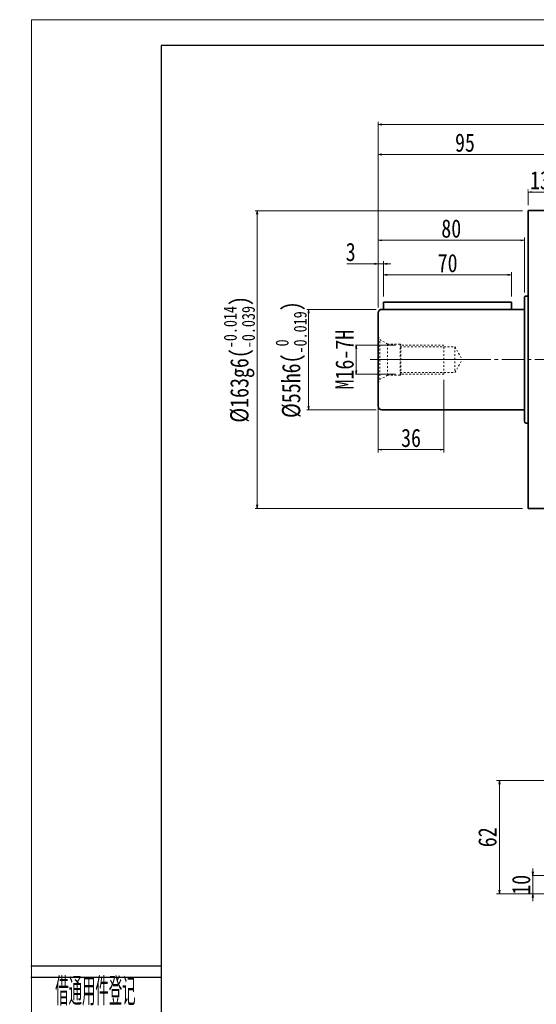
# Model space of a CAD drawing. Header units: millimetres. Extents: x -22 to 1187, y -4 to 839.
# Tile 2 of 8: x -22 to 261, y 300 to 839. Entities that reach past the tile are written whole.
import ezdxf
from ezdxf.enums import TextEntityAlignment as Align

# ---------------------------------------------------------------- set-up
doc = ezdxf.new("R2010")
doc.units = ezdxf.units.MM
doc.linetypes.add('点画线', pattern=[18, 12, -2, 2, -2])
doc.linetypes.add('虚线', pattern=[2, 1, -1])
doc.layers.add('2细线层', color=4, linetype='Continuous')
doc.layers.add('6文字层', color=3, linetype='Continuous')
for name, color, linetype, lineweight in [('中心线层', 1, '点画线', 18), ('图框_外框线', 7, 'Continuous', 18), ('尺寸线层', 3, 'Continuous', 18), ('粗实线层', 7, 'Continuous', 35)]:
    doc.layers.add(name, color=color, linetype=linetype, lineweight=lineweight)
doc.styles.add('PC_TEXTSTYLE', font='ISOCP.SHX', dxfattribs={"width": 0.707, "bigfont": 'GBCBIG.SHX'})
doc.styles.add('宋体', font='SimSun.ttf', dxfattribs={"width": 0.8})
doc.dimstyles.new('A水平标注$0', dxfattribs={"dimtxt": 3.5, "dimasz": 2, "dimexe": 1.5, "dimexo": 3, "dimgap": 1.1, "dimtad": 1, "dimtoh": 1, "dimdec": 4, "dimdsep": 46, "dimtxsty": '宋体', "dimblk": 'OPEN', "dimcen": 3, "dimclrd": 3, "dimclre": 3, "dimclrt": 6, "dimadec": 0, "dimazin": 0, "dimtm": 1e-09, "dimtfac": 1, "dimtdec": 4, "dimtix": 1, "dimtmove": 0, "dimatfit": 3, "dimldrblk": 'OPEN', "dimfxl": 0, "dimlwd": 13, "dimlwe": 13, "dimarcsym": 0})
doc.dimstyles.new('D直径标注φ25', dxfattribs={"dimtxt": 3.5, "dimasz": 2, "dimexe": 1, "dimexo": 3, "dimtad": 1, "dimtoh": 1, "dimdec": 1, "dimdsep": 46, "dimtxsty": '宋体', "dimblk": 'OPEN', "dimcen": 3, "dimclrd": 3, "dimclre": 3, "dimclrt": 130, "dimadec": 0, "dimazin": 0, "dimtm": 1e-09, "dimtfac": 1, "dimtdec": 1, "dimtmove": 0, "dimatfit": 0, "dimldrblk": 'OPEN', "dimfxl": 0, "dimlwd": 13, "dimlwe": 13, "dimarcsym": 0})
doc.dimstyles.new('螺孔(M8-7H)', dxfattribs={"dimtxt": 3.5, "dimasz": 2, "dimexe": 1.25, "dimexo": 3, "dimtad": 1, "dimtoh": 1, "dimdec": 4, "dimdsep": 46, "dimtxsty": '宋体', "dimblk": 'OPEN', "dimcen": 3, "dimclrd": 3, "dimclre": 3, "dimclrt": 2, "dimadec": 0, "dimazin": 0, "dimtm": 1e-09, "dimtfac": 1, "dimtdec": 4, "dimtmove": 0, "dimatfit": 3, "dimldrblk": 'OPEN', "dimfxl": 0, "dimlwd": 9, "dimlwe": 9, "dimarcsym": 0})

# ---------------------------------------------------------------- blocks, each defined once
blk = doc.blocks.new('_Open')
at = {"color": 0, "linetype": 'ByBlock', "lineweight": -2}
for p, q in [((-1, 0.17), (0, 0)), ((-1, -0.17), (0, 0)), ((0, 0), (-1, 0))]:
    blk.add_line(p, q, dxfattribs=at)
blk = doc.blocks.new('*D10')
at = {"layer": 'Defpoints', "color": 0, "transparency": 16777216}
for p in [(174.01, 781.36), (174.01, 678.19), (506.01, 678.19)]:
    blk.add_point(p, dxfattribs=at)
at = {"layer": '尺寸线层', "color": 3, "lineweight": 13, "transparency": 16777216}
for p, q in [((174.01, 681.19), (174.01, 782.86)), ((504.01, 781.36), (176.01, 781.36)), ((506.01, 681.19), (506.01, 782.86))]:
    blk.add_line(p, q, dxfattribs=at)
at = {"layer": '尺寸线层', "color": 3, "lineweight": 13, "transparency": 16777216, "xscale": 2, "yscale": 2, "zscale": 2, "rotation": 180}
blk.add_blockref('_Open', (174.01, 781.36), dxfattribs=at)
at = {"layer": '尺寸线层', "color": 3, "lineweight": 13, "transparency": 16777216, "xscale": 2, "yscale": 2, "zscale": 2}
blk.add_blockref('_Open', (506.01, 781.36), dxfattribs=at)
at = {"layer": '尺寸线层', "color": 6, "transparency": 16777216, "insert": (340.01, 787.74), "char_height": 10, "attachment_point": 5, "style": '宋体', "bg_fill": 3, "box_fill_scale": 1.1, "bg_fill_color": 257, "bg_fill_transparency": 0}
blk.add_mtext('332', dxfattribs=at)
blk = doc.blocks.new('*D11')
at = {"layer": 'Defpoints', "color": 0, "transparency": 16777216}
for p in [(256.01, 734.19), (269.01, 736.69)]:
    blk.add_point(p, dxfattribs=at)
at = {"layer": '尺寸线层', "color": 3, "lineweight": 13, "transparency": 16777216}
for p, q in [((256.01, 737.19), (256.01, 745.88)), ((267.01, 744.38), (258.01, 744.38)), ((269.01, 739.69), (269.01, 745.88))]:
    blk.add_line(p, q, dxfattribs=at)
at = {"layer": '尺寸线层', "color": 3, "lineweight": 13, "transparency": 16777216, "xscale": 2, "yscale": 2, "zscale": 2, "rotation": 180}
blk.add_blockref('_Open', (256.01, 744.38), dxfattribs=at)
at = {"layer": '尺寸线层', "color": 3, "lineweight": 13, "transparency": 16777216, "xscale": 2, "yscale": 2, "zscale": 2}
blk.add_blockref('_Open', (269.01, 744.38), dxfattribs=at)
at = {"layer": '尺寸线层', "color": 6, "transparency": 16777216, "insert": (262.51, 750.76), "char_height": 10, "attachment_point": 5, "style": '宋体', "bg_fill": 3, "box_fill_scale": 1.1, "bg_fill_color": 257, "bg_fill_transparency": 0}
blk.add_mtext('13', dxfattribs=at)
at = {"layer": 'Defpoints', "color": 0, "transparency": 16777216}
blk.add_point((256.01, 744.38), dxfattribs=at)
blk = doc.blocks.new('*D12')
at = {"layer": 'Defpoints', "color": 0, "transparency": 16777216}
for p in [(174.01, 764.97), (269.01, 736.69), (174.01, 678.19)]:
    blk.add_point(p, dxfattribs=at)
at = {"layer": '尺寸线层', "color": 3, "lineweight": 13, "transparency": 16777216}
for p, q in [((174.01, 681.19), (174.01, 766.47)), ((267.01, 764.97), (176.01, 764.97)), ((269.01, 739.69), (269.01, 766.47))]:
    blk.add_line(p, q, dxfattribs=at)
at = {"layer": '尺寸线层', "color": 3, "lineweight": 13, "transparency": 16777216, "xscale": 2, "yscale": 2, "zscale": 2, "rotation": 180}
blk.add_blockref('_Open', (174.01, 764.97), dxfattribs=at)
at = {"layer": '尺寸线层', "color": 3, "lineweight": 13, "transparency": 16777216, "xscale": 2, "yscale": 2, "zscale": 2}
blk.add_blockref('_Open', (269.01, 764.97), dxfattribs=at)
at = {"layer": '尺寸线层', "color": 6, "transparency": 16777216, "insert": (221.51, 771.36), "char_height": 10, "attachment_point": 5, "style": '宋体', "bg_fill": 3, "box_fill_scale": 1.1, "bg_fill_color": 257, "bg_fill_transparency": 0}
blk.add_mtext('95', dxfattribs=at)
blk = doc.blocks.new('*D17')
at = {"layer": 'Defpoints', "color": 0, "transparency": 16777216}
for p in [(107.85, 734.19), (256.01, 734.19), (256.01, 571.19)]:
    blk.add_point(p, dxfattribs=at)
at = {"layer": '尺寸线层', "color": 3, "lineweight": 13, "transparency": 16777216}
for p, q in [((253.01, 734.19), (106.85, 734.19)), ((107.85, 573.19), (107.85, 732.19)), ((253.01, 571.19), (106.85, 571.19))]:
    blk.add_line(p, q, dxfattribs=at)
at = {"layer": '尺寸线层', "color": 3, "lineweight": 13, "transparency": 16777216, "xscale": 2, "yscale": 2, "zscale": 2}
for p, rotation in [((107.85, 734.19), 90), ((107.85, 571.19), 270)]:
    blk.add_blockref('_Open', p, dxfattribs=dict(at, rotation=rotation))
at = {"layer": '尺寸线层', "color": 130, "transparency": 16777216, "insert": (98.1, 652.85), "char_height": 10, "attachment_point": 5, "rotation": 90, "style": '宋体', "bg_fill": 3, "box_fill_scale": 1.1, "bg_fill_color": 257, "bg_fill_transparency": 0}
blk.add_mtext('\\A1;%%C163g6({\\H0.707107x;\\S-0.014^ -0.039;})', dxfattribs=at)
blk = doc.blocks.new('*D21')
at = {"layer": 'Defpoints', "color": 0, "transparency": 16777216}
for p in [(186.51, 660.69), (186.51, 644.69)]:
    blk.add_point(p, dxfattribs=at)
at = {"layer": '尺寸线层', "color": 3, "lineweight": 9, "transparency": 16777216}
for p, q in [((183.51, 660.69), (160.82, 660.69)), ((162.07, 658.69), (162.07, 646.69)), ((183.51, 644.69), (160.82, 644.69))]:
    blk.add_line(p, q, dxfattribs=at)
at = {"layer": '尺寸线层', "color": 3, "lineweight": 9, "transparency": 16777216, "xscale": 2, "yscale": 2, "zscale": 2}
for p, rotation in [((162.07, 660.69), 90), ((162.07, 644.69), 270)]:
    blk.add_blockref('_Open', p, dxfattribs=dict(at, rotation=rotation))
at = {"layer": '尺寸线层', "color": 2, "transparency": 16777216, "insert": (155.69, 652.69), "char_height": 10, "attachment_point": 5, "rotation": 90, "style": '宋体', "bg_fill": 3, "box_fill_scale": 1.1, "bg_fill_color": 257, "bg_fill_transparency": 0}
blk.add_mtext('M16-7H', dxfattribs=at)
at = {"layer": 'Defpoints', "color": 0, "transparency": 16777216}
blk.add_point((162.07, 644.69), dxfattribs=at)
blk = doc.blocks.new('m16螺纹中心孔_1')
at = {"layer": '中心线层', "linetype": '点画线', "lineweight": 18}
blk.add_line((49.71, 0), (-4.25, 0), dxfattribs=at)
at = {"layer": '粗实线层', "color": 6, "linetype": '虚线', "lineweight": 18}
for p, q in [((0, -12.65), (0, 12.65)), ((0, 12.65), (0.99, 10.93)), ((5.2, 8.5), (0.99, 10.93)), ((0.99, -10.93), (0.99, 10.93)), ((12, 8.5), (5.2, 8.5)), ((5.2, -8.5), (5.2, 8.5)), ((12.5, 8), (12, 8.5)), ((12, -8.5), (12, 8.5)), ((12, 7), (42, 7)), ((36, 8), (12.5, 8)), ((12.5, -8), (12.5, 8)), ((36, -8), (36, 8)), ((42, 7), (46.04, 0)), ((42, 7), (42, -7)), ((42, -7), (46.04, 0)), ((5.2, -8.5), (0.99, -10.93)), ((12, -8.5), (5.2, -8.5)), ((12, -7), (42, -7)), ((12.5, -8), (12, -8.5)), ((36, -8), (12.5, -8)), ((0, -12.65), (0.99, -10.93))]:
    blk.add_line(p, q, dxfattribs=at)
blk = doc.blocks.new('*D22')
at = {"layer": 'Defpoints', "color": 0, "transparency": 16777216}
for p in [(210.01, 644.69), (174.01, 634.69), (210.01, 603.44)]:
    blk.add_point(p, dxfattribs=at)
at = {"layer": '尺寸线层', "color": 3, "lineweight": 13, "transparency": 16777216}
for p, q in [((210.01, 641.69), (210.01, 601.94)), ((174.01, 631.69), (174.01, 601.94)), ((176.01, 603.44), (208.01, 603.44))]:
    blk.add_line(p, q, dxfattribs=at)
at = {"layer": '尺寸线层', "color": 3, "lineweight": 13, "transparency": 16777216, "xscale": 2, "yscale": 2, "zscale": 2, "rotation": 180}
blk.add_blockref('_Open', (174.01, 603.44), dxfattribs=at)
at = {"layer": '尺寸线层', "color": 3, "lineweight": 13, "transparency": 16777216, "xscale": 2, "yscale": 2, "zscale": 2}
blk.add_blockref('_Open', (210.01, 603.44), dxfattribs=at)
at = {"layer": '尺寸线层', "color": 6, "transparency": 16777216, "insert": (192.01, 609.83), "char_height": 10, "attachment_point": 5, "style": '宋体', "bg_fill": 3, "box_fill_scale": 1.1, "bg_fill_color": 257, "bg_fill_transparency": 0}
blk.add_mtext('36', dxfattribs=at)
blk = doc.blocks.new('*D23')
at = {"layer": 'Defpoints', "color": 0, "transparency": 16777216}
for p in [(176.01, 680.19), (176.01, 625.19)]:
    blk.add_point(p, dxfattribs=at)
at = {"layer": '尺寸线层', "color": 3, "lineweight": 13, "transparency": 16777216}
for p, q in [((173.01, 680.19), (135.02, 680.19)), ((136.02, 627.19), (136.02, 678.19)), ((173.01, 625.19), (135.02, 625.19))]:
    blk.add_line(p, q, dxfattribs=at)
at = {"layer": '尺寸线层', "color": 3, "lineweight": 13, "transparency": 16777216, "xscale": 2, "yscale": 2, "zscale": 2}
for p, rotation in [((136.02, 680.19), 90), ((136.02, 625.19), 270)]:
    blk.add_blockref('_Open', p, dxfattribs=dict(at, rotation=rotation))
at = {"layer": '尺寸线层', "color": 130, "transparency": 16777216, "insert": (126.43, 652.69), "char_height": 10, "attachment_point": 5, "rotation": 90, "style": '宋体', "bg_fill": 3, "box_fill_scale": 1.1, "bg_fill_color": 257, "bg_fill_transparency": 0}
blk.add_mtext('\\A1;%%C55h6({\\H0.707107x;\\S 0^ -0.019;})', dxfattribs=at)
at = {"layer": 'Defpoints', "color": 0, "transparency": 16777216}
blk.add_point((136.02, 680.19), dxfattribs=at)
blk = doc.blocks.new('*D24')
at = {"layer": 'Defpoints', "color": 0, "transparency": 16777216}
for p in [(177.01, 705.15), (177.01, 684.19), (174.01, 678.19)]:
    blk.add_point(p, dxfattribs=at)
at = {"layer": '尺寸线层', "color": 3, "lineweight": 13, "transparency": 16777216}
for p, q in [((174.01, 681.19), (174.01, 706.65)), ((177.01, 687.19), (177.01, 706.65)), ((156.84, 705.15), (162.68, 705.15)), ((162.68, 705.15), (172.01, 705.15)), ((174.01, 705.15), (177.01, 705.15)), ((179.01, 705.15), (181.01, 705.15))]:
    blk.add_line(p, q, dxfattribs=at)
at = {"layer": '尺寸线层', "color": 3, "lineweight": 13, "transparency": 16777216, "xscale": 2, "yscale": 2, "zscale": 2}
blk.add_blockref('_Open', (174.01, 705.15), dxfattribs=at)
at = {"layer": '尺寸线层', "color": 3, "lineweight": 13, "transparency": 16777216, "xscale": 2, "yscale": 2, "zscale": 2, "rotation": 180}
blk.add_blockref('_Open', (177.01, 705.15), dxfattribs=at)
at = {"layer": '尺寸线层', "color": 6, "transparency": 16777216, "insert": (159.01, 711.54), "char_height": 10, "attachment_point": 5, "style": '宋体', "bg_fill": 3, "box_fill_scale": 1.1, "bg_fill_color": 257, "bg_fill_transparency": 0}
blk.add_mtext('3', dxfattribs=at)
blk = doc.blocks.new('*D25')
at = {"layer": 'Defpoints', "color": 0, "transparency": 16777216}
for p in [(247.01, 699.06), (177.01, 684.19), (247.01, 684.19)]:
    blk.add_point(p, dxfattribs=at)
at = {"layer": '尺寸线层', "color": 3, "lineweight": 13, "transparency": 16777216}
for p, q in [((177.01, 687.19), (177.01, 700.56)), ((247.01, 687.19), (247.01, 700.56)), ((179.01, 699.06), (245.01, 699.06))]:
    blk.add_line(p, q, dxfattribs=at)
at = {"layer": '尺寸线层', "color": 3, "lineweight": 13, "transparency": 16777216, "xscale": 2, "yscale": 2, "zscale": 2}
for p, rotation in [((177.01, 699.06), 179.9999999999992), ((247.01, 699.06), 359.9999999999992)]:
    blk.add_blockref('_Open', p, dxfattribs=dict(at, rotation=rotation))
at = {"layer": '尺寸线层', "color": 6, "transparency": 16777216, "insert": (212.01, 705.45), "char_height": 10, "attachment_point": 5, "style": '宋体', "bg_fill": 3, "box_fill_scale": 1.1, "bg_fill_color": 257, "bg_fill_transparency": 0}
blk.add_mtext('70', dxfattribs=at)
blk = doc.blocks.new('*D26')
at = {"layer": 'Defpoints', "color": 0, "transparency": 16777216}
for p in [(174.01, 717.97), (254.01, 686.44), (174.01, 678.19)]:
    blk.add_point(p, dxfattribs=at)
at = {"layer": '尺寸线层', "color": 3, "lineweight": 13, "transparency": 16777216}
for p, q in [((174.01, 681.19), (174.01, 719.47)), ((252.01, 717.97), (176.01, 717.97)), ((254.01, 689.44), (254.01, 719.47))]:
    blk.add_line(p, q, dxfattribs=at)
at = {"layer": '尺寸线层', "color": 3, "lineweight": 13, "transparency": 16777216, "xscale": 2, "yscale": 2, "zscale": 2, "rotation": 180}
blk.add_blockref('_Open', (174.01, 717.97), dxfattribs=at)
at = {"layer": '尺寸线层', "color": 3, "lineweight": 13, "transparency": 16777216, "xscale": 2, "yscale": 2, "zscale": 2}
blk.add_blockref('_Open', (254.01, 717.97), dxfattribs=at)
at = {"layer": '尺寸线层', "color": 6, "transparency": 16777216, "insert": (214.01, 724.36), "char_height": 10, "attachment_point": 5, "style": '宋体', "bg_fill": 3, "box_fill_scale": 1.1, "bg_fill_color": 257, "bg_fill_transparency": 0}
blk.add_mtext('80', dxfattribs=at)
blk = doc.blocks.new('*D50')
at = {"layer": 'Defpoints', "color": 0, "transparency": 16777216}
for p in [(285.01, 370.39), (275.51, 360.39)]:
    blk.add_point(p, dxfattribs=at)
at = {"layer": '尺寸线层', "color": 3, "lineweight": 13, "transparency": 16777216}
for p, q in [((258.66, 372.39), (258.66, 374.39)), ((282.01, 370.39), (257.16, 370.39)), ((258.66, 370.39), (258.66, 360.39)), ((272.51, 360.39), (257.16, 360.39)), ((258.66, 358.39), (258.66, 356.39))]:
    blk.add_line(p, q, dxfattribs=at)
at = {"layer": '尺寸线层', "color": 3, "lineweight": 13, "transparency": 16777216, "xscale": 2, "yscale": 2, "zscale": 2}
for p, rotation in [((258.66, 370.39), 270), ((258.66, 360.39), 90)]:
    blk.add_blockref('_Open', p, dxfattribs=dict(at, rotation=rotation))
at = {"layer": '尺寸线层', "color": 6, "transparency": 16777216, "insert": (252.27, 365.39), "char_height": 10, "attachment_point": 5, "rotation": 90, "style": '宋体', "bg_fill": 3, "box_fill_scale": 1.1, "bg_fill_color": 257, "bg_fill_transparency": 0}
blk.add_mtext('10', dxfattribs=at)
at = {"layer": 'Defpoints', "color": 0, "transparency": 16777216}
blk.add_point((258.66, 360.39), dxfattribs=at)
blk = doc.blocks.new('*D51')
at = {"layer": 'Defpoints', "color": 0, "transparency": 16777216}
for p in [(328.01, 422.39), (240.33, 360.39), (275.51, 360.39)]:
    blk.add_point(p, dxfattribs=at)
at = {"layer": '尺寸线层', "color": 3, "lineweight": 13, "transparency": 16777216}
for p, q in [((325.01, 422.39), (238.83, 422.39)), ((240.33, 420.39), (240.33, 362.39)), ((272.51, 360.39), (238.83, 360.39))]:
    blk.add_line(p, q, dxfattribs=at)
at = {"layer": '尺寸线层', "color": 3, "lineweight": 13, "transparency": 16777216, "xscale": 2, "yscale": 2, "zscale": 2}
for p, rotation in [((240.33, 422.39), 90), ((240.33, 360.39), 270)]:
    blk.add_blockref('_Open', p, dxfattribs=dict(at, rotation=rotation))
at = {"layer": '尺寸线层', "color": 6, "transparency": 16777216, "insert": (233.83, 391.39), "char_height": 10, "attachment_point": 5, "rotation": 90, "style": '宋体', "bg_fill": 3, "box_fill_scale": 1.1, "bg_fill_color": 256, "bg_fill_true_color": 13158600, "bg_fill_transparency": 0}
blk.add_mtext('62', dxfattribs=at)

msp = doc.modelspace()

# ---------------------------------------------------------------- linework, layer by layer
at = {"layer": '2细线层'}
for p, q in [((-15.89903, 321.03716), (55.45841, 321.03716)), ((-15.89903, 314.94126), (55.45841, 314.94126))]:
    msp.add_line(p, q, dxfattribs=at)
at = {"layer": '中心线层'}
msp.add_line((169.64321, 652.69203), (436.7786, 652.69203), dxfattribs=at)
at = {"layer": '粗实线层'}
for p, q in [((269.01112, 734.19203), (256.01112, 734.19203)), ((256.01112, 734.19203), (256.01112, 571.19203)), ((254.01112, 618.94203), (254.01112, 686.44203)), ((256.01112, 687.44203), (255.01112, 687.44203)), ((256.01112, 617.94203), (255.01112, 617.94203)), ((269.01112, 571.19203), (256.01112, 571.19203))]:
    msp.add_line(p, q, dxfattribs=at)
for centre, start, end in [((255.01112, 686.44203), 89.9999996, 180), ((255.01112, 618.94203), 180, 269.9999999)]:
    msp.add_arc(centre, 1, start, end, dxfattribs=at)

# ---------------------------------------------------------------- texts
at = {"layer": '6文字层', "color": 3, "style": 'PC_TEXTSTYLE', "width": 0.667}
msp.add_text('借通用件登记', height=15.239759, dxfattribs=at).set_placement((19.39274, 307.72549), align=Align.MIDDLE)

# ---------------------------------------------------------------- dimensions: what is measured, and where the dimension line sits
at = {"layer": '尺寸线层'}
dim = msp.add_linear_dim(base=(258.65871, 360.39203), p1=(285.01112, 370.39203), p2=(275.51112, 360.39203), angle=90, dimstyle='A水平标注$0', override={"dimtxt": 10, "dimgap": 1.5, "dimblk": 'Open', "dimtfill": 1, "dimtfillclr": 256}, dxfattribs=at)
dim.commit()
dim.dimension.update_dxf_attribs({"geometry": '*D50', "text_midpoint": (252.27044, 365.39203)})

# ---------------------------------------------------------------- next in the draw order: dimensions: what is measured, and where the dimension line sits
dim = msp.add_linear_dim(base=(174.01112, 781.3567), p1=(506.01112, 678.19203), p2=(174.01112, 678.19203), dimstyle='A水平标注$0', override={"dimtxt": 10, "dimgap": 1.5, "dimblk": 'Open', "dimtfill": 1, "dimtfillclr": 256}, dxfattribs=at)
dim.commit()
dim.dimension.update_dxf_attribs({"geometry": '*D10', "text_midpoint": (340.01112, 787.74497)})
dim = msp.add_linear_dim(base=(240.33365, 360.39203), p1=(328.01112, 422.39203), p2=(275.51112, 360.39203), angle=90, dimstyle='A水平标注$0', override={"dimtxt": 10, "dimgap": 1.5, "dimblk": 'Open', "dimtfill": 1, "dimtfillclr": 256}, dxfattribs=at)
dim.commit()
dim.dimension.update_dxf_attribs({"geometry": '*D51', "text_midpoint": (233.83365, 391.39203)})

# ---------------------------------------------------------------- next in the draw order: dimensions: what is measured, and where the dimension line sits
dim = msp.add_linear_dim(base=(256.01112, 744.37514), p1=(269.01112, 736.69203), p2=(256.01112, 734.19203), dimstyle='A水平标注$0', override={"dimtxt": 10, "dimgap": 1.5, "dimblk": 'Open', "dimtfill": 1, "dimtfillclr": 256}, dxfattribs=at)
dim.commit()
dim.dimension.update_dxf_attribs({"geometry": '*D11', "text_midpoint": (262.51112, 750.76341)})

# ---------------------------------------------------------------- next in the draw order: dimensions: what is measured, and where the dimension line sits
dim = msp.add_linear_dim(base=(174.01112, 764.96931), p1=(269.01112, 736.69203), p2=(174.01112, 678.19203), dimstyle='A水平标注$0', override={"dimtxt": 10, "dimgap": 1.5, "dimblk": 'Open', "dimtfill": 1, "dimtfillclr": 256}, dxfattribs=at)
dim.commit()
dim.dimension.update_dxf_attribs({"geometry": '*D12', "text_midpoint": (221.51112, 771.35758)})

# ---------------------------------------------------------------- next in the draw order: dimensions: what is measured, and where the dimension line sits
dim = msp.add_linear_dim(base=(107.84642, 734.19203), p1=(256.01112, 571.19203), p2=(256.01112, 734.19203), angle=90, text='\\A1;%%C163g6({\\H0.707107x;\\S-0.014^ -0.039;})', dimstyle='D直径标注φ25', override={"dimtxt": 10, "dimgap": 1.5, "dimpost": 'φ<>'}, dxfattribs=at)
dim.commit()
dim.dimension.update_dxf_attribs({"geometry": '*D17', "text_midpoint": (107.84642, 652.84581), "dimtype": 160})

# ---------------------------------------------------------------- next in the draw order: linework, layer by layer
at = {"layer": '粗实线层'}
for p, q in [((177.01112, 684.19203), (177.01112, 680.19203)), ((177.01112, 684.19203), (247.01112, 684.19203)), ((247.01112, 684.19203), (247.01112, 680.19203)), ((254.01112, 680.19203), (176.01112, 680.19203)), ((174.01112, 678.19203), (174.01112, 627.19203)), ((176.01112, 625.19203), (254.01112, 625.19203))]:
    msp.add_line(p, q, dxfattribs=at)
for centre, start, end in [((176.01112, 678.19203), 89.9999998, 180), ((176.01112, 627.19203), 180, 270.0000005)]:
    msp.add_arc(centre, 2, start, end, dxfattribs=at)

# ---------------------------------------------------------------- next in the draw order: dimensions: what is measured, and where the dimension line sits
at = {"layer": '尺寸线层'}
dim = msp.add_linear_dim(base=(162.07429, 644.69203), p1=(186.51112, 660.69203), p2=(186.51112, 644.69203), angle=270, dimstyle='螺孔(M8-7H)', override={"dimtxt": 10, "dimgap": 1.5, "dimpost": 'M<>-7H'}, dxfattribs=at)
dim.commit()
dim.dimension.update_dxf_attribs({"geometry": '*D21', "text_midpoint": (162.07429, 652.69203), "dimtype": 160})

# ---------------------------------------------------------------- next in the draw order: block references
at = {"layer": '粗实线层'}
msp.add_blockref('m16螺纹中心孔_1', (174.01112, 652.69203), dxfattribs=at)

# ---------------------------------------------------------------- next in the draw order: dimensions: what is measured, and where the dimension line sits
at = {"layer": '尺寸线层'}
dim = msp.add_linear_dim(base=(210.01112, 603.43686), p1=(174.01112, 634.69203), p2=(210.01112, 644.69203), dimstyle='A水平标注$0', override={"dimtxt": 10, "dimgap": 1.5, "dimblk": 'Open', "dimtfill": 1, "dimtfillclr": 256}, dxfattribs=at)
dim.commit()
dim.dimension.update_dxf_attribs({"geometry": '*D22', "text_midpoint": (192.01112, 609.82513)})

# ---------------------------------------------------------------- next in the draw order: dimensions: what is measured, and where the dimension line sits
dim = msp.add_linear_dim(base=(136.02095, 680.19203), p1=(176.01112, 625.19203), p2=(176.01112, 680.19203), angle=90, text='\\A1;%%C55h6({\\H0.707107x;\\S 0^ -0.019;})', dimstyle='D直径标注φ25', override={"dimtxt": 10, "dimgap": 1.5, "dimpost": 'φ<>'}, dxfattribs=at)
dim.commit()
dim.dimension.update_dxf_attribs({"geometry": '*D23', "text_midpoint": (136.02095, 652.69203), "dimtype": 160})

# ---------------------------------------------------------------- next in the draw order: dimensions: what is measured, and where the dimension line sits
dim = msp.add_linear_dim(base=(177.01112, 705.15129), p1=(174.01112, 678.19203), p2=(177.01112, 684.19203), angle=0, dimstyle='A水平标注$0', override={"dimtxt": 10, "dimgap": 1.5, "dimblk": 'Open', "dimtfill": 1, "dimtfillclr": 256}, dxfattribs=at)
dim.commit()
dim.dimension.update_dxf_attribs({"geometry": '*D24', "text_midpoint": (159.00764, 705.15129), "dimtype": 160})

# ---------------------------------------------------------------- next in the draw order: dimensions: what is measured, and where the dimension line sits
dim = msp.add_linear_dim(base=(247.01112, 699.05869), p1=(177.01112, 684.19203), p2=(247.01112, 684.19203), dimstyle='A水平标注$0', override={"dimtxt": 10, "dimgap": 1.5, "dimblk": 'Open', "dimtfill": 1, "dimtfillclr": 256}, dxfattribs=at)
dim.commit()
dim.dimension.update_dxf_attribs({"geometry": '*D25', "text_midpoint": (212.01112, 705.44695)})

# ---------------------------------------------------------------- next in the draw order: dimensions: what is measured, and where the dimension line sits
dim = msp.add_linear_dim(base=(174.01112, 717.97386), p1=(254.01112, 686.44203), p2=(174.01112, 678.19203), dimstyle='A水平标注$0', override={"dimtxt": 10, "dimgap": 1.5, "dimblk": 'Open', "dimtfill": 1, "dimtfillclr": 256}, dxfattribs=at)
dim.commit()
dim.dimension.update_dxf_attribs({"geometry": '*D26', "text_midpoint": (214.01112, 724.36213)})

# ---------------------------------------------------------------- next in the draw order: linework, layer by layer
at = {"layer": '图框_外框线', "color": 3}
msp.add_lwpolyline([(-15.47667, -4.04093), (1176.23261, -4.04093), (1176.23261, 838.66777), (-15.47667, 838.66777)], close=True, dxfattribs=at)
at = {"layer": '图框_外框线', "color": 3, "lineweight": 25}
msp.add_lwpolyline([(55.45841, 10.14609), (1162.0456, 10.14609), (1162.0456, 824.48076), (55.45841, 824.48076)], close=True, dxfattribs=at)

doc.saveas('drawing.dxf')
